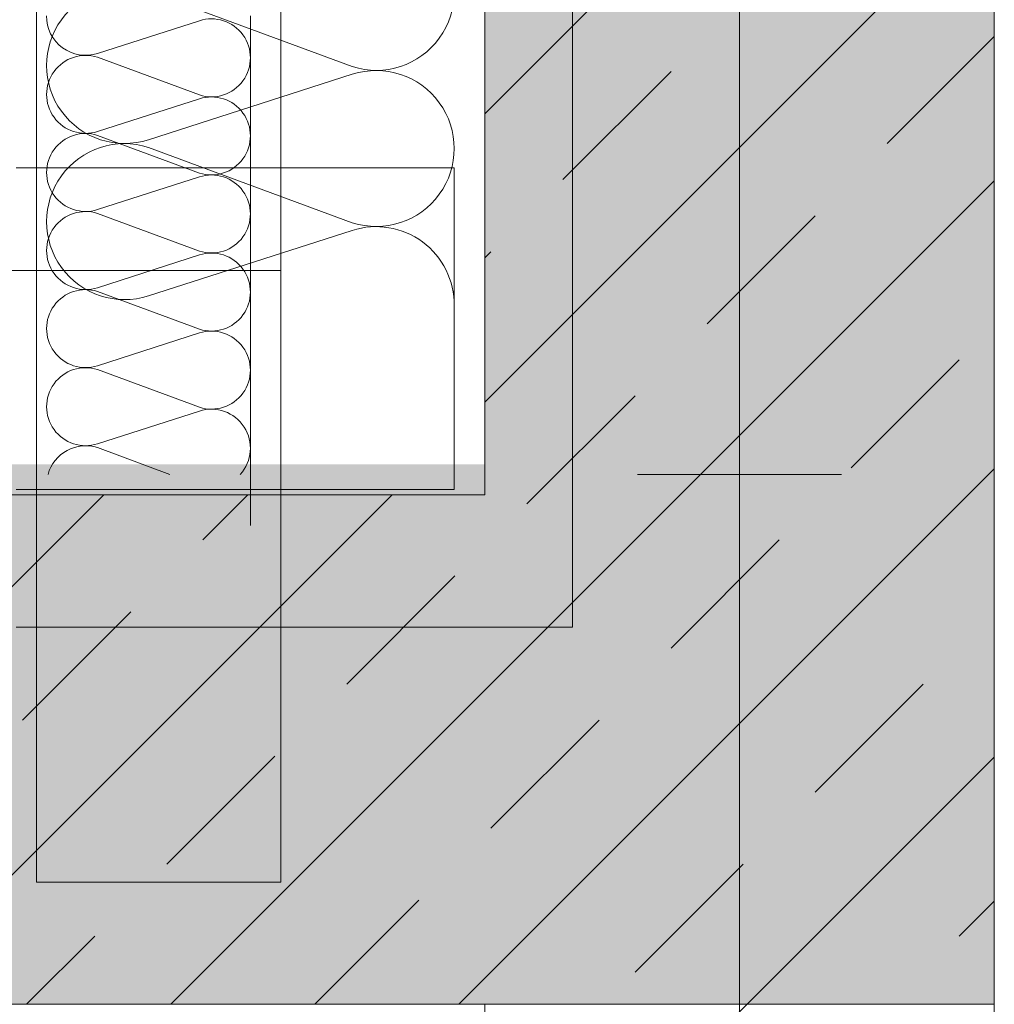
# Model space of a CAD drawing. Extents: x -720 to 300, y 62 to 1162.
# Tile 108 of 143: x -5 to 4, y 901 to 911. Entities that reach past the tile are written whole.
import ezdxf
from ezdxf.lldxf.tags import DXFTag

# ---------------------------------------------------------------- set-up
doc = ezdxf.new("R2010")
doc.units = 0
doc.layers.get('0').update_dxf_attribs({"lineweight": 13})
for name, color, linetype, lineweight, true_color in [('30 -33 Aussenwände- 7 Fassade_ Elemente', 7, 'Continuous', 9, 0x00aacc), ('30 -34 Innenwände- 1 tragend', 7, 'Continuous', 13, 0xdd0806), ('30 -34 Innenwände- 2 nichttragend', 7, 'Continuous', 18, 0xff7fe6), ('iwb_Schraffur_F90_feuerbestaendig', 1, 'Continuous', 13, 0xff0000), ('iwb_Sichtbeton', 2, 'Continuous', 50, 0xffff00), ('iwb_Sichtbeton-Shading', 2, 'Continuous', 50, 0xffff00)]:
    doc.layers.add(name, color=color, linetype=linetype, lineweight=lineweight, true_color=true_color)
doc.layers.add('70 -71 Achsen- 1 Gebäudeachsen', color=7, linetype='STRICHPUNKT2-A06G94018I', lineweight=18)
tags = doc.linetypes.add('STRICHPUNKT2-A06G94018I', pattern=[12.7, 6.35, -3.175, 0, -3.175]).pattern_tags.tags
tags[10:11] = [DXFTag(74, 4), DXFTag(75, 0), DXFTag(340, '0'), DXFTag(46, 0.0), DXFTag(50, 0.0), DXFTag(44, 0.0), DXFTag(45, 0.0)]
tags[8:9] = [DXFTag(74, 4), DXFTag(75, 0), DXFTag(340, '0'), DXFTag(46, 0.0), DXFTag(50, 0.0), DXFTag(44, 0.0), DXFTag(45, 0.0)]
tags[6:7] = [DXFTag(74, 4), DXFTag(75, 0), DXFTag(340, '0'), DXFTag(46, 0.0), DXFTag(50, 0.0), DXFTag(44, 0.0), DXFTag(45, 0.0)]
tags[4:5] = [DXFTag(74, 4), DXFTag(75, 0), DXFTag(340, '0'), DXFTag(46, 0.0), DXFTag(50, 0.0), DXFTag(44, 0.0), DXFTag(45, 0.0)]

# ---------------------------------------------------------------- blocks, each defined once
blk = doc.blocks.new('Shading-A06G93YF8I', base_point=(-665.9563, 777.7121))
at = {"layer": 'iwb_Sichtbeton-Shading', "color": 51, "true_color": 0xffff7f}
blk.add_solid([(-41.8563, 906.1121), (-41.8563, 906.7121), (-0.8563, 906.1121), (-0.8563, 906.7121)], dxfattribs=at)
blk = doc.blocks.new('Referenz-A06G94038I')
at = {"layer": '30 -33 Aussenwände- 7 Fassade_ Elemente', "color": 0, "linetype": 'Continuous', "lineweight": -2, "ltscale": 0.13}
for p, q in [((0.0026, 922.2986), (0.0026, 905.1123)), ((-5.2574, 908.6121), (-5.2574, 913.7121)), ((-2.8574, 913.7121), (-2.8574, 908.6121)), ((-4.1574, 911.3528), (-2.1574, 910.6135)), ((-4.6574, 910.7425), (-3.6574, 911.0639)), ((-3.1574, 911.1121), (-3.1574, 906.1121)), ((-3.6574, 910.3353), (-4.6574, 910.705)), ((-2.1574, 910.5385), (-4.1574, 909.8957)), ((-4.6574, 909.9764), (-3.6574, 910.2978)), ((-3.6574, 909.5693), (-4.6574, 909.9389)), ((-4.1574, 909.8207), (-2.1574, 909.0814)), ((-5.4574, 909.62), (-1.1574, 909.62)), ((-1.1574, 909.62), (-1.1574, 906.4651)), ((-4.6574, 909.2104), (-3.6574, 909.5318)), ((-3.6574, 908.8032), (-4.6574, 909.1729)), ((-2.1574, 909.0064), (-4.1574, 908.3636)), ((-4.6574, 908.4443), (-3.6574, 908.7657)), ((-5.2574, 902.6121), (-5.2574, 908.6121)), ((-5.2574, 908.6121), (-2.8574, 908.6121)), ((-2.8574, 908.6121), (-2.8574, 902.6121)), ((-3.6574, 908.0372), (-4.6574, 908.4068)), ((-4.6574, 907.6783), (-3.6574, 907.9997)), ((-3.6574, 907.2711), (-4.6574, 907.6408)), ((1.6426, 907.6121), (1.6426, 905.6121)), ((-4.6574, 906.9122), (-3.6574, 907.2336)), ((-4.6574, 906.8747), (-3.9469, 906.6121)), ((2.6426, 906.6121), (0.6426, 906.6121)), ((-1.1574, 906.4651), (-5.4574, 906.4651)), ((0.0026, 905.1123), (-5.4574, 905.1123)), ((-2.8574, 902.6121), (-5.2574, 902.6121))]:
    blk.add_line(p, q, dxfattribs=at)
for centre, major_axis, end_param in [((-1.9228, 911.3421), (-0.2346, -0.7286), 3.764652), ((-4.3922, 910.6243), (0.2348, 0.7286), 3.765224), ((-4.7747, 911.1068), (-0.3827, 0.0053), 1.896254), ((-3.54, 910.6996), (-0.1174, -0.3643), 3.765224), ((-4.7747, 910.3407), (0.1173, 0.3643), 3.764652), ((-1.9228, 909.81), (-0.2346, -0.7286), 3.764652), ((-3.54, 909.9335), (-0.1174, -0.3643), 3.765224), ((-4.7747, 909.5747), (0.1173, 0.3643), 3.764652), ((-4.3922, 909.0922), (0.2348, 0.7286), 3.765224), ((-3.54, 909.1675), (-0.1174, -0.3643), 3.765224), ((-4.7747, 908.8086), (0.1173, 0.3643), 3.764652), ((-4.7747, 908.8086), (0.1173, 0.3643), 1.254884), ((-4.7747, 908.8086), (-0.3098, 0.2247), 1.254884), ((-1.9228, 908.2778), (0.7653, -0.0107), 1.896254), ((-3.54, 908.4014), (0.3098, 0.2247), 1.255075), ((-3.54, 908.4014), (-0.1174, -0.3643), 3.765224), ((-3.54, 908.4014), (0.3098, -0.2247), 1.255075), ((-4.7747, 908.8086), (-0.3098, -0.2247), 1.254884), ((-4.7747, 908.0426), (0.1173, 0.3643), 3.764652), ((-4.7747, 908.0426), (0.1173, 0.3643), 1.254884), ((-4.7747, 908.0426), (-0.3098, 0.2247), 1.254884), ((-3.54, 908.4014), (-0.1174, -0.3643), 1.255075), ((-3.54, 907.6354), (-0.1174, -0.3643), 3.765224), ((-3.54, 907.6354), (0.3098, 0.2247), 1.255075), ((-3.54, 907.6354), (0.3098, -0.2247), 1.255075), ((-4.7747, 908.0426), (-0.3098, -0.2247), 1.254884), ((-4.7747, 907.2765), (0.1173, 0.3643), 1.254884), ((-4.7747, 907.2765), (-0.3098, 0.2247), 1.254884), ((-3.54, 907.6354), (-0.1174, -0.3643), 1.255075), ((-3.54, 906.8693), (0.2834, -0.2572), 2.619647), ((-4.7747, 907.2765), (-0.3098, -0.2247), 1.254884), ((-4.7747, 906.5104), (0.1173, 0.3643), 1.613483)]:
    blk.add_ellipse(centre, major_axis=major_axis, ratio=1, start_param=0, end_param=end_param, dxfattribs=at)
at = {"layer": '30 -34 Innenwände- 1 tragend', "color": 0, "lineweight": -2}
for p, q in [((-0.8574, 995.9121), (-0.8574, 906.4121)), ((4.1426, 995.9121), (4.1426, 901.4121)), ((-0.8574, 910.1507), (4.1426, 915.1507)), ((-0.8574, 910.1507), (4.1426, 915.1507)), ((-0.8574, 907.3222), (4.1426, 912.3222)), ((-0.8574, 907.3222), (4.1426, 912.3222)), ((3.0926, 909.858), (4.1426, 910.908)), ((3.0926, 909.858), (4.1426, 910.908)), ((-0.0894, 909.5044), (0.9713, 910.5651)), ((-0.0894, 909.5044), (0.9713, 910.5651)), ((0.1018, 905.453), (4.1426, 909.4938)), ((0.1018, 905.453), (4.1426, 909.4938)), ((1.3248, 908.0902), (2.3855, 909.1509)), ((1.3248, 908.0902), (2.3855, 909.1509)), ((-0.8574, 908.7364), (-0.7965, 908.7973)), ((-0.8574, 908.7364), (-0.7965, 908.7973)), ((2.7391, 906.676), (3.7997, 907.7366)), ((2.7391, 906.676), (3.7997, 907.7366)), ((-0.4429, 906.3224), (0.6177, 907.3831)), ((-0.4429, 906.3224), (0.6177, 907.3831)), ((1.516, 904.0387), (4.1426, 906.6654)), ((1.516, 904.0387), (4.1426, 906.6654)), ((-41.8574, 906.4121), (-0.8574, 906.4121)), ((-9.596, 901.4121), (-4.596, 906.4121)), ((-9.596, 901.4121), (-4.596, 906.4121)), ((-6.7675, 901.4121), (-1.7675, 906.4121)), ((-6.7675, 901.4121), (-1.7675, 906.4121)), ((-3.6249, 905.9689), (-3.1817, 906.4121)), ((-3.6249, 905.9689), (-3.1817, 906.4121)), ((0.9713, 904.9082), (2.0319, 905.9689)), ((0.9713, 904.9082), (2.0319, 905.9689)), ((-2.2107, 904.5547), (-1.15, 905.6153)), ((-2.2107, 904.5547), (-1.15, 905.6153)), ((-3.9391, 901.4121), (0.1018, 905.453)), ((-3.9391, 901.4121), (0.1018, 905.453)), ((-5.3927, 904.2011), (-4.332, 905.2618)), ((-5.3927, 904.2011), (-4.332, 905.2618)), ((2.3855, 903.494), (3.4462, 904.5547)), ((2.3855, 903.494), (3.4462, 904.5547)), ((-0.7965, 903.1404), (0.2642, 904.2011)), ((-0.7965, 903.1404), (0.2642, 904.2011)), ((-1.1107, 901.4121), (1.516, 904.0387)), ((-1.1107, 901.4121), (1.516, 904.0387)), ((-3.9785, 902.7869), (-2.9178, 903.8476)), ((-3.9785, 902.7869), (-2.9178, 903.8476)), ((2.9302, 902.6245), (4.1426, 903.837)), ((2.9302, 902.6245), (4.1426, 903.837)), ((0.6177, 901.7262), (1.6784, 902.7869)), ((0.6177, 901.7262), (1.6784, 902.7869)), ((1.7178, 901.4121), (2.9302, 902.6245)), ((1.7178, 901.4121), (2.9302, 902.6245)), ((-2.5248, 901.4121), (-1.5036, 902.4333)), ((-2.5248, 901.4121), (-1.5036, 902.4333)), ((3.7997, 902.0798), (4.1426, 902.4227)), ((3.7997, 902.0798), (4.1426, 902.4227)), ((-5.3533, 901.4121), (-4.6856, 902.0798)), ((-5.3533, 901.4121), (-4.6856, 902.0798)), ((-36.8574, 901.4121), (4.1426, 901.4121)), ((-0.8574, 898.837), (1.7178, 901.4121)), ((-0.8574, 898.837), (1.7178, 901.4121)), ((-0.8574, 838.9121), (-0.8574, 901.4121)), ((4.1426, 838.9121), (4.1426, 901.4121))]:
    blk.add_line(p, q, dxfattribs=at)
at = {"layer": '30 -34 Innenwände- 1 tragend', "color": 0, "linetype": 'Continuous', "lineweight": -2, "ltscale": 0.13}
for p, q in [((-0.8574, 995.9121), (-0.8574, 906.4121)), ((4.1426, 995.9121), (4.1426, 901.4121)), ((-41.8574, 906.4121), (-0.8574, 906.4121)), ((-36.8574, 901.4121), (4.1426, 901.4121)), ((-0.8574, 867.9121), (-0.8574, 901.4121)), ((4.1426, 838.9121), (4.1426, 901.4121))]:
    blk.add_line(p, q, dxfattribs=at)
at = {"layer": '30 -34 Innenwände- 2 nichttragend', "color": 0, "lineweight": -2}
for p, q in [((-2.8574, 913.7121), (-2.8574, 908.6121)), ((-5.2574, 908.6121), (-5.2574, 912.7121)), ((-2.8574, 908.6121), (-52.124, 908.6121)), ((-2.8574, 908.6121), (-5.2574, 908.6121))]:
    blk.add_line(p, q, dxfattribs=at)
at = {"layer": '70 -71 Achsen- 1 Gebäudeachsen', "color": 0, "linetype": 'STRICHPUNKT2-A06G94018I', "lineweight": -2, "ltscale": 0.13}
blk.add_line((1.6426, 1084.8521), (1.6426, 85.4121), dxfattribs=at)
blk = doc.blocks.new('Referenz-A06G94058I')
at = {"layer": 'iwb_Schraffur_F90_feuerbestaendig', "linetype": 'Continuous', "ltscale": 0.13}
blk.add_hatch(color=256, dxfattribs=at).paths.add_polyline_path([(-41.8563, 906.4121), (4.1437, 906.4121), (4.1437, 901.4121), (-36.8563, 901.4121), (-36.8563, 891.9121), (-41.8563, 891.9121)])
blk.add_solid([(-0.8563, 1007.0121), (4.1437, 1007.0121), (-0.8563, 906.3493), (4.1437, 906.3493)], dxfattribs=at)
at = {"layer": 'iwb_Sichtbeton', "linetype": 'Continuous', "ltscale": 0.5}
blk.add_solid([(-41.8563, 906.1121), (-41.8563, 906.7121), (-0.8563, 906.1121), (-0.8563, 906.7121)], dxfattribs=at)

msp = doc.modelspace()

# ---------------------------------------------------------------- block references
at = {"color": 8, "lineweight": 13, "ltscale": 0.13, "true_color": 0x808080}
msp.add_blockref('Referenz-A06G94038I', (0, 0), dxfattribs=at)
at = {"color": 8, "lineweight": 25, "ltscale": 0.25, "true_color": 0x808080}
msp.add_blockref('Referenz-A06G94058I', (0, 0), dxfattribs=at)
msp.add_blockref('Shading-A06G93YF8I', (-665.9563, 777.7121))

doc.saveas('drawing.dxf')
